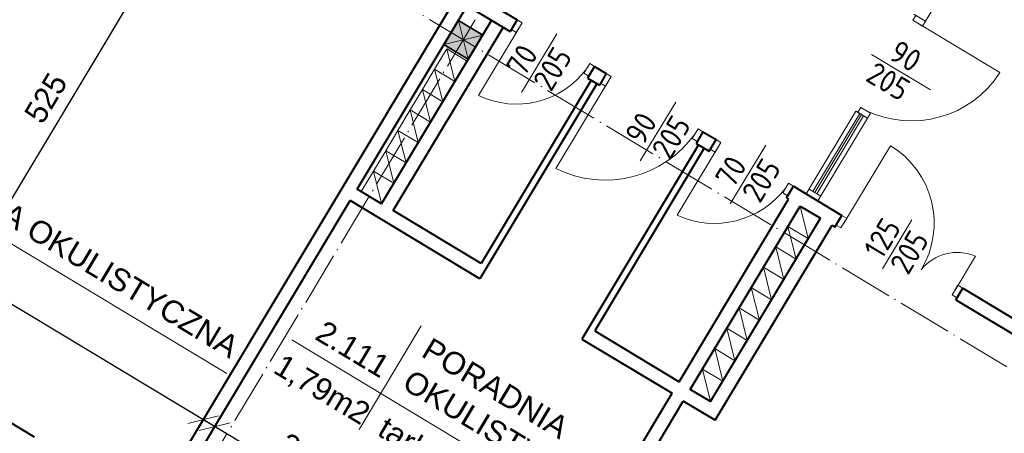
# Model space of a CAD drawing. Header units: millimetres. Extents: x -32003 to -19505, y 17931 to 29358.
# Tile 53 of 92: x -24197 to -23323, y 19198 to 19564. Entities that reach past the tile are written whole.
import ezdxf

# ---------------------------------------------------------------- set-up
doc = ezdxf.new("R2010")
doc.units = ezdxf.units.MM
doc.header["$PDMODE"] = 3
doc.linetypes.add('ACAD_ISO03W100', pattern=[30, 12, -18])
doc.linetypes.add('ACAD_ISO04W100', pattern=[30.5, 24, -3, 0.5, -3])
for name, color, linetype, lineweight in [('_wymiary', 1, 'Continuous', 9), ('drzwi', 140, 'Continuous', 13), ('KOMINY', 43, 'Continuous', 15), ('opisy drzwi', 40, 'Continuous', 13), ('opisy pom', 3, 'Continuous', 18), ('podciąg', 10, 'Continuous', 35), ('symetria', 7, 'ACAD_ISO03W100', 5), ('słupy', 2, 'Continuous', 30), ('ściana', 4, 'Continuous', 40)]:
    doc.layers.add(name, color=color, linetype=linetype, lineweight=lineweight)
doc.styles.add('ISO', font='isocp.shx')
doc.styles.add('SYSTEM', font='TXT')
doc.dimstyles.new('Jacek2', dxfattribs={"dimscale": 2, "dimtxt": 10, "dimasz": 10, "dimexe": 15, "dimexo": 15, "dimgap": 5, "dimtad": 1, "dimdec": 0, "dimrnd": 0.5, "dimzin": 0, "dimdsep": 46, "dimtxsty": 'Standard', "dimblk": 'OBLIQUE', "dimcen": 0, "dimdle": 5, "dimadec": 1, "dimazin": 0, "dimtfac": 1, "dimtdec": 0, "dimtofl": 0, "dimtmove": 0, "dimatfit": 3, "dimfxl": 0, "dimtolj": 1, "dimtzin": 0, "dimarcsym": 0})

# ---------------------------------------------------------------- blocks, each defined once
blk = doc.blocks.new('_OBLIQUE')
at = {"color": 0, "linetype": 'ByBlock'}
blk.add_line((-0.5, -0.5), (0.5, 0.5), dxfattribs=at)
blk = doc.blocks.new('*D842')
at = {"layer": '_wymiary', "color": 0, "lineweight": -2}
for p, q in [((-24749.64, 19291.47), (-24771.39, 19255.26)), ((-24164.48, 18925.59), (-24764.51, 19286.13)), ((-24170.07, 18935.69), (-24188.5, 18905.02))]:
    blk.add_line(p, q, dxfattribs=at)
at = {"layer": 'Defpoints', "color": 0}
for p in [(-24734.19, 19317.18), (-24755.94, 19280.98), (-24154.62, 18961.41)]:
    blk.add_point(p, dxfattribs=at)
at = {"layer": '_wymiary', "color": 0, "lineweight": -2, "xscale": 20, "yscale": 20, "zscale": 20}
for p, rotation in [((-24755.94, 19280.98), 149.0000000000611), ((-24173.05, 18930.74), 329.0000000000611)]:
    blk.add_blockref('_OBLIQUE', p, dxfattribs=dict(at, rotation=rotation))
at = {"layer": '_wymiary', "color": 0, "insert": (-24454.19, 19123), "char_height": 20, "attachment_point": 5, "rotation": 329}
blk.add_mtext('\\A1;680', dxfattribs=at)
blk = doc.blocks.new('*D1222')
at = {"layer": '_wymiary', "color": 0, "lineweight": -2}
for p, q in [((-23994.28, 19252.52), (-24039.07, 19177.98)), ((-23730.06, 19027.31), (-24032.19, 19208.85)), ((-23702.97, 19091.82), (-23754.08, 19006.74))]:
    blk.add_line(p, q, dxfattribs=at)
at = {"layer": 'Defpoints', "color": 0}
for p in [(-23978.83, 19278.24), (-24023.62, 19203.7), (-23687.51, 19117.54)]:
    blk.add_point(p, dxfattribs=at)
at = {"layer": '_wymiary', "color": 0, "lineweight": -2, "xscale": 20, "yscale": 20, "zscale": 20}
for p, rotation in [((-24023.62, 19203.7), 149.0000000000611), ((-23738.63, 19032.46), 329.0000000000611)]:
    blk.add_blockref('_OBLIQUE', p, dxfattribs=dict(at, rotation=rotation))
at = {"layer": '_wymiary', "color": 0, "insert": (-23944.37, 19179.05), "char_height": 20, "attachment_point": 5, "rotation": 329}
blk.add_mtext('\\A1;333', dxfattribs=at)
blk = doc.blocks.new('*D1223')
at = {"layer": '_wymiary', "color": 0, "lineweight": -2}
for p, q in [((-24414.36, 19543.61), (-24476.23, 19440.65)), ((-24025.33, 19204.73), (-24469.35, 19471.52)), ((-24004.35, 19259.06), (-24049.36, 19184.16))]:
    blk.add_line(p, q, dxfattribs=at)
at = {"layer": 'Defpoints', "color": 0}
for p in [(-24398.91, 19569.32), (-24460.78, 19466.37), (-23988.9, 19284.77)]:
    blk.add_point(p, dxfattribs=at)
at = {"layer": '_wymiary', "color": 0, "lineweight": -2, "xscale": 20, "yscale": 20, "zscale": 20}
for p, rotation in [((-24460.78, 19466.37), 149.0000000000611), ((-24033.91, 19209.88), 329.0000000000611)]:
    blk.add_blockref('_OBLIQUE', p, dxfattribs=dict(at, rotation=rotation))
at = {"layer": '_wymiary', "color": 0, "insert": (-24237.04, 19355.26), "char_height": 20, "attachment_point": 5, "rotation": 329}
blk.add_mtext('\\A1;498', dxfattribs=at)
blk = doc.blocks.new('*D1230')
at = {"layer": '_wymiary', "color": 0, "lineweight": -2}
for p, q in [((-24296.64, 19250.69), (-24015.91, 19717.91)), ((-24017.04, 19706.92), (-23995.34, 19693.89)), ((-24287.47, 19256.85), (-24265.78, 19243.81))]:
    blk.add_line(p, q, dxfattribs=at)
at = {"layer": 'Defpoints', "color": 0}
for p in [(-24042.75, 19722.38), (-24021.06, 19709.34), (-24313.18, 19272.3)]:
    blk.add_point(p, dxfattribs=at)
at = {"layer": '_wymiary', "color": 0, "lineweight": -2, "xscale": 20, "yscale": 20, "zscale": 20}
for p, rotation in [((-24021.06, 19709.34), 59.00000000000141), ((-24291.49, 19259.26), 239.0000000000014)]:
    blk.add_blockref('_OBLIQUE', p, dxfattribs=dict(at, rotation=rotation))
at = {"layer": '_wymiary', "color": 0, "insert": (-24173.42, 19494.6), "char_height": 20, "attachment_point": 5, "rotation": 59}
blk.add_mtext('\\A1;525', dxfattribs=at)

msp = doc.modelspace()

# ---------------------------------------------------------------- hatches: boundary and pattern name
at = {"layer": 'słupy', "lineweight": -3}
h = msp.add_hatch(color=256, dxfattribs=at)
h.paths.add_polyline_path([(-23803.11, 19546.08), (-23813.82, 19552.51), (-23820.26, 19541.8), (-23809.54, 19535.36)])
h.paths.add_polyline_path([(-23803.11, 19546.08), (-23796.67, 19556.79), (-23807.38, 19563.23), (-23813.82, 19552.51)])
h.paths.add_polyline_path([(-23803.11, 19546.08), (-23801.39, 19545.05), (-23794.95, 19555.76), (-23796.67, 19556.79)])
h.paths.add_polyline_path([(-23809.54, 19535.36), (-23807.83, 19534.33), (-23801.39, 19545.05), (-23803.11, 19546.08)])
h.paths.add_polyline_path([(-23807.83, 19534.33), (-23798.83, 19528.92), (-23792.39, 19539.64), (-23801.39, 19545.05)])
h.paths.add_polyline_path([(-23801.39, 19545.05), (-23792.39, 19539.64), (-23785.95, 19550.35), (-23794.95, 19555.76)])

# ---------------------------------------------------------------- linework, layer by layer
at = {"layer": 'drzwi'}
for p, q in [((-23393.29, 19562.55), (-23349.25, 19635.84)), ((-23393.29, 19562.55), (-23403.58, 19568.73)), ((-23807.38, 19563.23), (-23798.98, 19529.02)), ((-23400.15, 19560.84), (-23327.29, 19517.06)), ((-23753.72, 19556.88), (-23789.78, 19496.89)), ((-23785.95, 19550.35), (-23820.41, 19541.89)), ((-23674.66, 19509.38), (-23721.03, 19432.25)), ((-23499.12, 19409.73), (-23455.08, 19483.01)), ((-23451.65, 19480.95), (-23493.11, 19411.95)), ((-23444.79, 19476.83), (-23455.08, 19483.01)), ((-23449.94, 19479.92), (-23491.4, 19410.92)), ((-23448.22, 19478.89), (-23489.68, 19409.89)), ((-23488.83, 19403.55), (-23444.79, 19476.83)), ((-23577.37, 19450.93), (-23613.43, 19390.93)), ((-23465.68, 19383.82), (-23424.47, 19452.39)), ((-23496.54, 19414.01), (-23486.25, 19407.83)), ((-23367.12, 19324.58), (-23349.09, 19354.58))]:
    msp.add_line(p, q, dxfattribs=at)
for points in [[(-23751.14, 19561.17), (-23755.43, 19563.74), (-23760.58, 19555.17), (-23756.29, 19552.6)], [(-23404.44, 19563.42), (-23401.86, 19567.7), (-23393.29, 19562.55), (-23395.86, 19558.26)], [(-23686.86, 19522.53), (-23691.14, 19525.11), (-23696.29, 19516.54), (-23692.01, 19513.96)], [(-23672.09, 19513.67), (-23676.37, 19516.25), (-23681.52, 19507.68), (-23677.24, 19505.1)], [(-23453.37, 19481.98), (-23450.79, 19486.27), (-23442.22, 19481.12), (-23444.79, 19476.83)], [(-23590.66, 19464.73), (-23594.95, 19467.31), (-23600.1, 19458.74), (-23595.81, 19456.16)], [(-23574.8, 19455.21), (-23579.08, 19457.79), (-23584.23, 19449.22), (-23579.95, 19446.64)], [(-23510.52, 19416.58), (-23514.8, 19419.15), (-23519.95, 19410.58), (-23515.67, 19408.01)], [(-23468.26, 19379.53), (-23472.55, 19382.11), (-23467.39, 19390.68), (-23463.11, 19388.11)], [(-23365.41, 19317.72), (-23369.69, 19320.3), (-23364.54, 19328.87), (-23360.25, 19326.29)]]:
    msp.add_lwpolyline(points, close=True, dxfattribs=at)
for centre, radius, start, end in [((-23756.13, 19566.58), 77.39, 244.2328, 323.7542), ((-23405.78, 19567.82), 93.47, 244.16776, 327.10541), ((-23677.34, 19520.12), 98.14, 243.56649, 324.41901), ((-23465.68, 19383.82), 80, 328.99252, 58.99234), ((-23580.27, 19462.54), 78.92, 245.1472, 322.83714), ((-23365.18, 19316.91), 40.96, 66.87197, 141.41738)]:
    msp.add_arc(centre, radius, start, end, dxfattribs=at)
at = {"layer": 'KOMINY', "lineweight": 18}
for p, q in [((-23810.67, 19509.29), (-23817.8, 19538.12)), ((-23821.51, 19491.25), (-23828.64, 19520.08)), ((-23832.35, 19473.22), (-23839.47, 19502.05)), ((-23843.18, 19455.18), (-23850.31, 19484.01)), ((-23854.02, 19437.15), (-23861.15, 19465.98)), ((-23864.85, 19419.11), (-23871.98, 19447.94)), ((-23875.69, 19401.08), (-23882.82, 19429.91)), ((-23497.31, 19370.1), (-23504.44, 19398.93)), ((-23508.15, 19352.06), (-23515.28, 19380.89)), ((-23518.98, 19334.03), (-23526.11, 19362.86)), ((-23529.82, 19315.99), (-23536.95, 19344.82)), ((-23540.66, 19297.96), (-23547.78, 19326.79)), ((-23551.49, 19279.92), (-23558.62, 19308.75)), ((-23562.33, 19261.88), (-23569.46, 19290.71)), ((-23573.17, 19243.85), (-23580.29, 19272.68)), ((-23584, 19225.81), (-23591.13, 19254.64))]:
    msp.add_line(p, q, dxfattribs=at)
for points in [[(-23828.64, 19520.08), (-23810.67, 19509.29), (-23799.84, 19527.33), (-23817.8, 19538.12)], [(-23839.47, 19502.05), (-23821.51, 19491.25), (-23810.67, 19509.29), (-23828.64, 19520.08)], [(-23850.31, 19484.01), (-23832.35, 19473.22), (-23821.51, 19491.25), (-23839.47, 19502.05)], [(-23861.15, 19465.98), (-23843.18, 19455.18), (-23832.35, 19473.22), (-23850.31, 19484.01)], [(-23871.98, 19447.94), (-23854.02, 19437.15), (-23843.18, 19455.18), (-23861.15, 19465.98)], [(-23882.82, 19429.91), (-23864.85, 19419.11), (-23854.02, 19437.15), (-23871.98, 19447.94)], [(-23893.66, 19411.87), (-23875.69, 19401.08), (-23864.85, 19419.11), (-23882.82, 19429.91)], [(-23515.28, 19380.89), (-23497.31, 19370.1), (-23486.47, 19388.13), (-23504.44, 19398.93)], [(-23526.11, 19362.86), (-23508.15, 19352.06), (-23497.31, 19370.1), (-23515.28, 19380.89)], [(-23536.95, 19344.82), (-23518.98, 19334.03), (-23508.15, 19352.06), (-23526.11, 19362.86)], [(-23547.78, 19326.79), (-23529.82, 19315.99), (-23518.98, 19334.03), (-23536.95, 19344.82)], [(-23558.62, 19308.75), (-23540.66, 19297.96), (-23529.82, 19315.99), (-23547.78, 19326.79)], [(-23569.46, 19290.71), (-23551.49, 19279.92), (-23540.66, 19297.96), (-23558.62, 19308.75)], [(-23580.29, 19272.68), (-23562.33, 19261.88), (-23551.49, 19279.92), (-23569.46, 19290.71)], [(-23591.13, 19254.64), (-23573.17, 19243.85), (-23562.33, 19261.88), (-23580.29, 19272.68)], [(-23601.97, 19236.61), (-23584, 19225.81), (-23573.17, 19243.85), (-23591.13, 19254.64)]]:
    msp.add_lwpolyline(points, close=True, dxfattribs=at)
at = {"layer": 'opisy drzwi'}
for p, q in [((-23720.12, 19551.57), (-23751.7, 19499.53)), ((-23441.21, 19533.08), (-23389.02, 19501.73)), ((-23614.81, 19490.98), (-23646.39, 19438.94)), ((-23534.88, 19452.91), (-23566.46, 19400.87)), ((-23431.4, 19343.28), (-23405.31, 19386.72))]:
    msp.add_line(p, q, dxfattribs=at)
at = {"layer": 'opisy pom'}
for p, q in [((-24417.68, 19493.81), (-24012.88, 19250.58)), ((-23840.44, 19292.92), (-23895.67, 19201.01)), ((-23955.23, 19280.5), (-23686.59, 19119.08))]:
    msp.add_line(p, q, dxfattribs=at)
at = {"layer": 'podciąg'}
for p, q in [((-23820.41, 19541.89), (-23807.54, 19563.32)), ((-23807.54, 19563.32), (-23786.11, 19550.44)), ((-23798.98, 19529.02), (-23786.11, 19550.44)), ((-23820.41, 19541.89), (-23798.98, 19529.02))]:
    msp.add_line(p, q, dxfattribs=at)
at = {"layer": 'symetria', "linetype": 'ACAD_ISO04W100', "ltscale": 2}
for p, q in [((-26081.41, 20915.15), (-22252.8, 18614.69)), ((-24225.74, 18843.08), (-23719.97, 19684.83))]:
    msp.add_line(p, q, dxfattribs=at)
at = {"layer": 'słupy', "lineweight": -3}
for p, q in [((-23820.26, 19541.8), (-23807.38, 19563.23)), ((-23807.38, 19563.23), (-23785.95, 19550.35)), ((-23798.83, 19528.92), (-23785.95, 19550.35)), ((-23820.26, 19541.8), (-23798.83, 19528.92))]:
    msp.add_line(p, q, dxfattribs=at)
at = {"layer": 'ściana'}
for p, q in [((-23904.58, 19653.35), (-23755.43, 19563.73)), ((-23910.76, 19643.07), (-23761.61, 19553.45)), ((-24080.43, 19132.44), (-23810, 19582.52)), ((-23897.24, 19414.03), (-23799.71, 19576.34)), ((-23875.66, 19401.06), (-23778.13, 19563.37)), ((-23755.43, 19563.74), (-23761.61, 19553.45)), ((-23865.37, 19394.88), (-23767.84, 19557.19)), ((-23686.86, 19522.53), (-23693.04, 19512.25)), ((-23686.86, 19522.53), (-23676.38, 19516.23)), ((-23676.38, 19516.24), (-23682.56, 19505.95)), ((-23684.7, 19507.24), (-23788.41, 19334.64)), ((-23689.84, 19510.33), (-23787.37, 19348.01)), ((-23693.04, 19512.25), (-23682.56, 19505.95)), ((-23590.66, 19464.73), (-23596.84, 19454.45)), ((-23590.66, 19464.73), (-23579.09, 19457.78)), ((-23585.27, 19447.49), (-23579.09, 19457.78)), ((-23594.7, 19453.16), (-23698, 19281.23)), ((-23589.56, 19450.07), (-23686.68, 19288.43)), ((-23596.84, 19454.45), (-23585.27, 19447.49)), ((-23875.66, 19401.06), (-23897.24, 19414.03)), ((-23516.7, 19406.29), (-23510.52, 19416.58)), ((-23510.52, 19416.57), (-23467.4, 19390.67)), ((-24070.15, 19126.26), (-23903.42, 19403.74)), ((-23788.41, 19334.64), (-23903.42, 19403.74)), ((-23611.85, 19243.46), (-23514.72, 19405.11)), ((-23516.7, 19406.29), (-23514.72, 19405.11)), ((-23787.37, 19348.01), (-23865.37, 19394.88)), ((-23601.97, 19236.61), (-23504.44, 19398.93)), ((-23504.44, 19398.93), (-23486.44, 19388.11)), ((-23583.97, 19225.79), (-23486.44, 19388.11)), ((-23473.58, 19380.38), (-23467.4, 19390.67)), ((-23579.86, 19209.33), (-23476.15, 19381.93)), ((-23476.15, 19381.93), (-23473.58, 19380.38)), ((-23366.43, 19316), (-23360.25, 19326.29)), ((-23360.25, 19326.29), (-23186.67, 19221.99)), ((-23366.43, 19316), (-23192.85, 19211.7)), ((-23698, 19281.23), (-23618.03, 19233.18)), ((-23686.68, 19288.43), (-23611.85, 19243.46)), ((-23583.97, 19225.79), (-23601.97, 19236.61)), ((-23785.16, 18955.03), (-23618.03, 19233.18)), ((-24226.6, 19220.27), (-24183.74, 19194.52)), ((-23774.87, 18948.85), (-23608.15, 19226.32)), ((-23579.86, 19209.33), (-23608.15, 19226.32))]:
    msp.add_line(p, q, dxfattribs=at)

# ---------------------------------------------------------------- texts
at = {"layer": 'opisy drzwi', "style": 'ISO'}
for s, rotation, p in [('70', 58.74644, (-23749.03, 19512.37)), ('205', 58.74644, (-23725.45, 19499.12)), ('90', 329.00001, (-23427.11, 19529.72)), ('205', 329.00001, (-23447.62, 19510.5)), ('90', 58.74644, (-23643.72, 19451.78)), ('205', 58.74644, (-23620.14, 19438.53)), ('70', 58.74644, (-23563.79, 19413.7)), ('205', 58.74644, (-23540.21, 19400.46)), ('125', 59, (-23431.94, 19350.59)), ('205', 59, (-23408.83, 19336.87))]:
    msp.add_text(s, height=20, rotation=rotation, dxfattribs=at).set_placement(p)
at = {"layer": 'opisy pom', "char_height": 19.8, "attachment_point": 1, "rotation": 329, "style": 'SYSTEM'}
for s, insert in [('{\\fArial|b0|i0|c238|p34;PORADNIA OKULISTYCZNA}', (-24312.31, 19468.11)), ('{\\fArial|b0|i0|c238|p34;2.111}', (-23925.71, 19298.68)), ('{\\fArial|b0|i0|c238|p34;PORADNIA \\POKULISTYCZNA}', (-23831.41, 19283.4)), ('{\\fArial|b0|i0|c238|p34;1,79m2  tarket}', (-23962.66, 19269.02))]:
    msp.add_mtext(s, dxfattribs=dict(at, insert=insert))

# ---------------------------------------------------------------- dimensions: what is measured, and where the dimension line sits
at = {"layer": '_wymiary'}
dim = msp.add_aligned_dim(p1=(-24313.18, 19272.3), p2=(-24042.75, 19722.38), distance=-25.3, dimstyle='Jacek2', dxfattribs=at)
dim.commit()
dim.dimension.update_dxf_attribs({"geometry": '*D1230', "text_midpoint": (-24173.42, 19494.6)})
for base, p1, p2, picture, middle in [((-24460.78, 19466.37), (-23988.9, 19284.77), (-24398.91, 19569.32), '*D1223', (-24237.04, 19355.26)), ((-24755.94, 19280.98), (-24154.62, 18961.41), (-24734.19, 19317.18), '*D842', (-24454.19, 19123))]:
    dim = msp.add_linear_dim(base=base, p1=p1, p2=p2, angle=329, dimstyle='Jacek2', override={"dimtmove": 1}, dxfattribs=at)
    dim.commit()
    dim.dimension.update_dxf_attribs({"geometry": picture, "text_midpoint": middle})
dim = msp.add_linear_dim(base=(-24023.62, 19203.7), p1=(-23687.51, 19117.54), p2=(-23978.83, 19278.24), angle=329, dimstyle='Jacek2', override={"dimtmove": 1}, dxfattribs=at)
dim.commit()
dim.dimension.update_dxf_attribs({"geometry": '*D1222', "text_midpoint": (-23954.67, 19161.9), "dimtype": 160})

doc.saveas('drawing.dxf')
